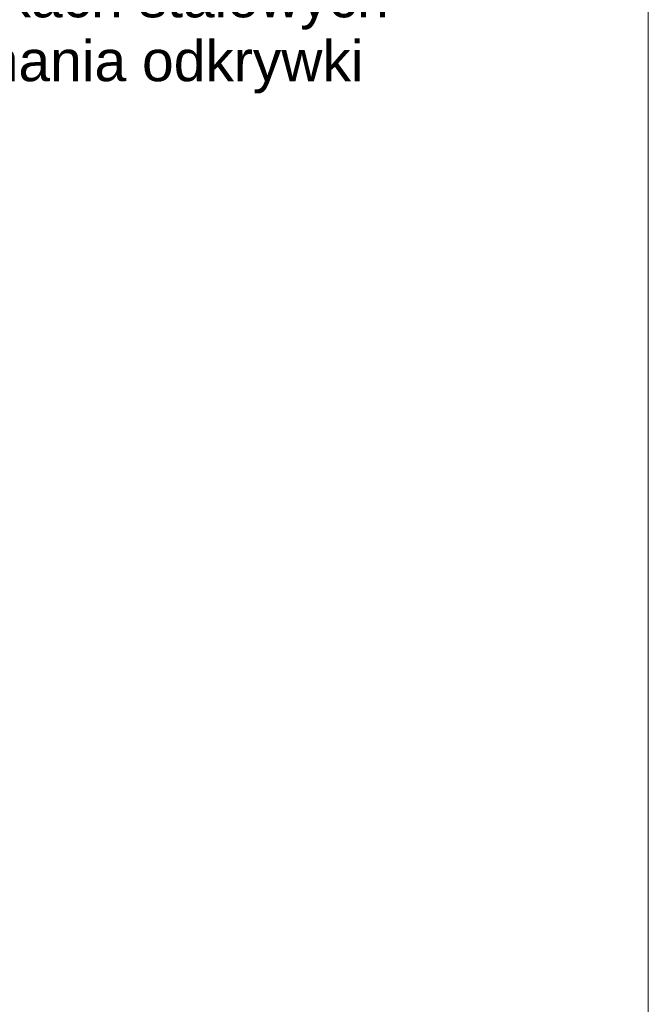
# Model space of a CAD drawing. Extents: x -396299 to -11759, y -15022 to 18278.
# Tile 157 of 205: x -90366 to -88054, y 10438 to 14058. Entities that reach past the tile are written whole.
import ezdxf

# ---------------------------------------------------------------- set-up
doc = ezdxf.new("R2010")
doc.units = 0
doc.header["$MEASUREMENT"] = 0
doc.layers.add('Arch opisy_Nr_Pióra__1', color=7, linetype='Continuous', lineweight=25)
doc.layers.add('ARCH TABELA_Nr_Pióra__21', color=7, linetype='Continuous', lineweight=13)
doc.styles.add('GENERATED_STYLE_8', font='arial.ttf')

msp = doc.modelspace()

# ---------------------------------------------------------------- linework, layer by layer
at = {"layer": 'ARCH TABELA_Nr_Pióra__21', "linetype": 'Continuous'}
msp.add_line((-88053.6, 17678.4), (-88053.6, -12021.6), dxfattribs=at)

# ---------------------------------------------------------------- texts
at = {"layer": 'Arch opisy_Nr_Pióra__1', "linetype": 'Continuous', "insert": (-93736.3, 15624.6), "char_height": 150, "width": 6374.89, "attachment_point": 1, "line_spacing_factor": 0.938433, "style": 'GENERATED_STYLE_8'}
msp.add_mtext('\\A1;{\\fArial|b1|i0|c0|p38;B      - PODŁOGA NAD PIWNICĄ:\\P\\fArial|b0|i0|c0|p38;1,0    - terrakota\\P2,2    - płyta OSB felcowana \\P1,0    - płyta pilśniowa twarda\\P2,0    - podłoga drewniana \\P10,0  - legary drewniane 10x10 cm\\P         - strop ceglany wsparty na belkach stalowych\\Puwaga: warstwy ustalone bez dokonania odkrywki}', dxfattribs=at)

doc.saveas('drawing.dxf')
